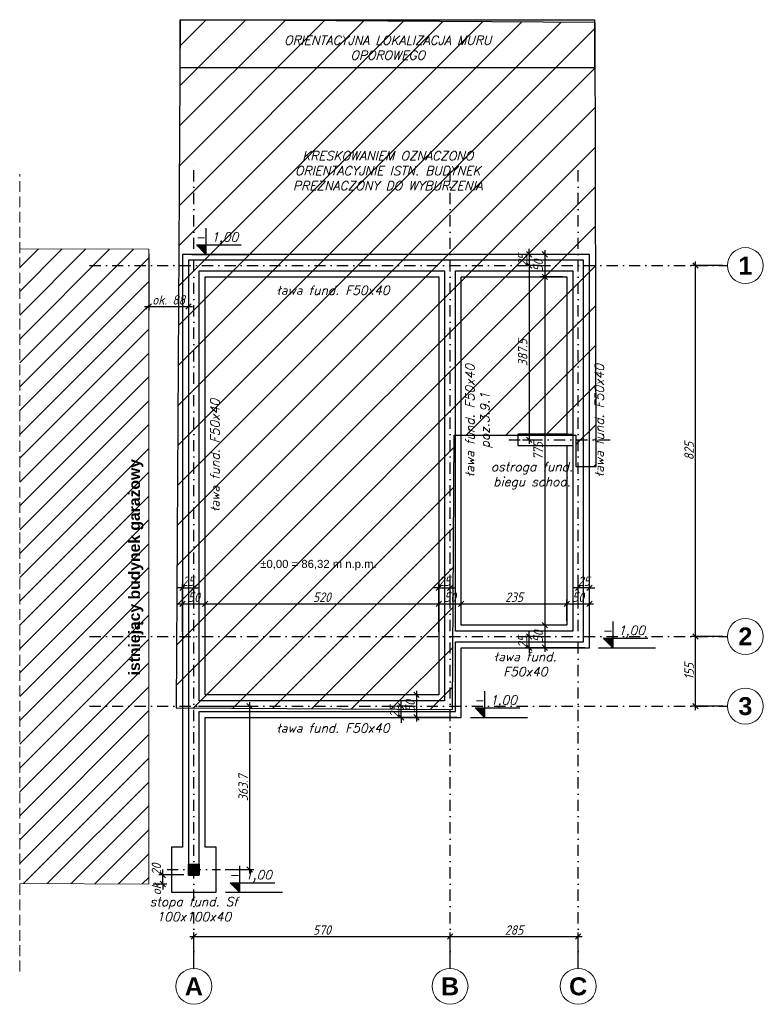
# Model space of a CAD drawing. Header units: millimetres. Extents: x -59549 to 24928, y -40343 to 39139.
# Tile 2 of 27: x -43803 to -27258, y -40343 to -18439. Entities that reach past the tile are written whole.
import ezdxf
from ezdxf.enums import TextEntityAlignment as Align

# ---------------------------------------------------------------- set-up
doc = ezdxf.new("R2010")
doc.units = ezdxf.units.MM
doc.header["$MEASUREMENT"] = 0
for name, pattern in [('DASHDOT', [25.4, 12.7, -6.35, 0, -6.35]), ('DASHDOTX2', [2, 1, -0.5, 0, -0.5]), ('Dot & Dashed', [335.138881, 176.388884, -88.194442, 0, -70.555556]), ('Krawędzie ukryte', [340, 240, -100])]:
    doc.linetypes.add(name, pattern=pattern)
for name, color, linetype in [('0-Projektowane', 7, 'Continuous'), ('k-fundamenty', 5, 'Continuous'), ('k-osie', 1, 'DASHDOT'), ('k-stropy opisy', 2, 'Continuous'), ('k-słupy', 2, 'Continuous'), ('k-wymiary', 1, 'Continuous'), ('k-ściany', 2, 'Continuous')]:
    doc.layers.add(name, color=color, linetype=linetype)
doc.layers.add('Nowe_0_Nr_pióra__1', color=7, linetype='Continuous', lineweight=13)
doc.layers.add('Nowe_299-A Wymiary Opisy_Nr_pióra__46', color=7, linetype='Continuous', lineweight=15)
doc.styles.add('50', font='romans.shx', dxfattribs={"width": 0.85, "oblique": 15, "height": 10})
doc.styles.add('ISO', font='ISOCP.SHX', dxfattribs={"oblique": 15})
doc.styles.add('STYL_AUTOMATYCZNY_1', font='arialbd.ttf')
doc.styles.add('STYL_AUTOMATYCZNY_2', font='arial.ttf')
doc.linetypes.add('X', pattern='A,0,[2,PKP_RZUT PARTERU_24 11 121.Shx,S=0.78395,R=0,X=0,Y=0],-98.777761,0', length=98.777761)
doc.dimstyles.new('ISO 1_100', dxfattribs={"dimtxt": 210, "dimasz": 120, "dimexe": 90, "dimexo": 100, "dimgap": 40, "dimtad": 1, "dimdec": 1, "dimlfac": 0.1, "dimzin": 9, "dimdsep": 46, "dimtxsty": 'ISO', "dimblk": 'OBLIQUE', "dimcen": 0.09, "dimdle": 90, "dimclrd": 1, "dimclre": 1, "dimclrt": 2, "dimadec": 0, "dimazin": 0, "dimtfac": 1, "dimtdec": 1, "dimtix": 1, "dimtmove": 2, "dimatfit": 0, "dimfxl": 1, "dimtolj": 1, "dimtzin": 0, "dimlwd": -1, "dimlwe": -1, "dimarcsym": 0})

# ---------------------------------------------------------------- blocks, each defined once
blk = doc.blocks.new('_Oblique')
at = {"color": 0, "linetype": 'ByBlock', "lineweight": -2, "ltscale": 30}
blk.add_line((-0.5, -0.5), (0.5, 0.5), dxfattribs=at)
blk = doc.blocks.new('*D29')
at = {"layer": 'Defpoints', "color": 0}
for p in [(-34228, -38835), (-39928, -39543), (-34228, -39543)]:
    blk.add_point(p, dxfattribs=at)
at = {"layer": 'k-wymiary', "color": 1}
for p, q in [((-39928, -39443), (-39928, -38745)), ((-34228, -39443), (-34228, -38745)), ((-40018, -38835), (-34138, -38835))]:
    blk.add_line(p, q, dxfattribs=at)
at = {"layer": 'k-wymiary', "color": 1, "xscale": 120, "yscale": 120, "zscale": 120, "rotation": 180}
blk.add_blockref('_Oblique', (-39928, -38835), dxfattribs=at)
at = {"layer": 'k-wymiary', "color": 1, "xscale": 120, "yscale": 120, "zscale": 120}
blk.add_blockref('_Oblique', (-34228, -38835), dxfattribs=at)
at = {"layer": 'k-wymiary', "color": 2, "insert": (-37078, -38690), "char_height": 210, "attachment_point": 5, "style": 'ISO'}
blk.add_mtext('\\A1;570', dxfattribs=at)
blk = doc.blocks.new('*D30')
at = {"layer": 'Defpoints', "color": 0}
for p in [(-31378, -38835), (-34228, -39543), (-31378, -39543)]:
    blk.add_point(p, dxfattribs=at)
at = {"layer": 'k-wymiary', "color": 1}
for p, q in [((-34228, -39443), (-34228, -38745)), ((-31378, -39443), (-31378, -38745)), ((-34318, -38835), (-31288, -38835))]:
    blk.add_line(p, q, dxfattribs=at)
at = {"layer": 'k-wymiary', "color": 1, "xscale": 120, "yscale": 120, "zscale": 120, "rotation": 180}
blk.add_blockref('_Oblique', (-34228, -38835), dxfattribs=at)
at = {"layer": 'k-wymiary', "color": 1, "xscale": 120, "yscale": 120, "zscale": 120}
blk.add_blockref('_Oblique', (-31378, -38835), dxfattribs=at)
at = {"layer": 'k-wymiary', "color": 2, "insert": (-32803, -38690), "char_height": 210, "attachment_point": 5, "style": 'ISO'}
blk.add_mtext('\\A1;285', dxfattribs=at)
blk = doc.blocks.new('*D31')
at = {"layer": 'Defpoints', "color": 0}
for p in [(-28766, -32159), (-28058, -32159), (-28058, -33709)]:
    blk.add_point(p, dxfattribs=at)
at = {"layer": 'k-wymiary', "color": 1}
for p, q in [((-28158, -32159), (-28856, -32159)), ((-28766, -33799), (-28766, -32069)), ((-28158, -33709), (-28856, -33709))]:
    blk.add_line(p, q, dxfattribs=at)
at = {"layer": 'k-wymiary', "color": 1, "xscale": 120, "yscale": 120, "zscale": 120}
for p, rotation in [((-28766, -32159), 90), ((-28766, -33709), 270)]:
    blk.add_blockref('_Oblique', p, dxfattribs=dict(at, rotation=rotation))
at = {"layer": 'k-wymiary', "color": 2, "insert": (-28911, -32934), "char_height": 210, "attachment_point": 5, "rotation": 90, "style": 'ISO'}
blk.add_mtext('\\A1;155', dxfattribs=at)
blk = doc.blocks.new('*D32')
at = {"layer": 'Defpoints', "color": 0}
for p in [(-28766, -23909), (-28058, -23909), (-28058, -32159)]:
    blk.add_point(p, dxfattribs=at)
at = {"layer": 'k-wymiary', "color": 1}
for p, q in [((-28766, -32249), (-28766, -23819)), ((-28158, -23909), (-28856, -23909)), ((-28158, -32159), (-28856, -32159))]:
    blk.add_line(p, q, dxfattribs=at)
at = {"layer": 'k-wymiary', "color": 1, "xscale": 120, "yscale": 120, "zscale": 120}
for p, rotation in [((-28766, -23909), 90), ((-28766, -32159), 270)]:
    blk.add_blockref('_Oblique', p, dxfattribs=dict(at, rotation=rotation))
at = {"layer": 'k-wymiary', "color": 2, "insert": (-28911, -28034), "char_height": 210, "attachment_point": 5, "rotation": 90, "style": 'ISO'}
blk.add_mtext('\\A1;825', dxfattribs=at)
blk = doc.blocks.new('*D33')
at = {"layer": 'Defpoints', "color": 0}
for p in [(-39928, -33709), (-38686, -33709), (-39332, -37346)]:
    blk.add_point(p, dxfattribs=at)
at = {"layer": 'k-wymiary', "color": 1}
for p, q in [((-39828, -33709), (-38596, -33709)), ((-38686, -37436), (-38686, -33619)), ((-39232, -37346), (-38596, -37346))]:
    blk.add_line(p, q, dxfattribs=at)
at = {"layer": 'k-wymiary', "color": 1, "xscale": 120, "yscale": 120, "zscale": 120}
for p, rotation in [((-38686, -33709), 90), ((-38686, -37346), 270)]:
    blk.add_blockref('_Oblique', p, dxfattribs=dict(at, rotation=rotation))
at = {"layer": 'k-wymiary', "color": 2, "insert": (-38831, -35528), "char_height": 210, "attachment_point": 5, "rotation": 90, "style": 'ISO'}
blk.add_mtext('\\A1;363.7', dxfattribs=at)
blk = doc.blocks.new('*D36')
at = {"layer": 'Defpoints', "color": 0}
for p in [(-40933, -37666), (-40616, -37466), (-40048, -37466)]:
    blk.add_point(p, dxfattribs=at)
at = {"layer": 'k-wymiary', "color": 1}
for p, q in [((-40616, -37466), (-40616, -37346)), ((-40833, -37666), (-40526, -37666)), ((-40148, -37466), (-40706, -37466)), ((-40616, -37666), (-40616, -37466)), ((-40616, -37666), (-40616, -37786))]:
    blk.add_line(p, q, dxfattribs=at)
at = {"layer": 'k-wymiary', "color": 1, "xscale": 120, "yscale": 120, "zscale": 120}
for p, rotation in [((-40616, -37466), 270), ((-40616, -37666), 90)]:
    blk.add_blockref('_Oblique', p, dxfattribs=dict(at, rotation=rotation))
at = {"layer": 'k-wymiary', "color": 2, "insert": (-40761, -37566), "char_height": 210, "attachment_point": 5, "rotation": 90, "style": 'ISO'}
blk.add_mtext('\\A1;ok. 20', dxfattribs=at)
blk = doc.blocks.new('*D37')
at = {"layer": 'Defpoints', "color": 0}
for p in [(-40933, -23546), (-40048, -23789), (-40048, -24817)]:
    blk.add_point(p, dxfattribs=at)
at = {"layer": 'k-wymiary', "color": 1}
for p, q in [((-40933, -23646), (-40933, -24907)), ((-40048, -23889), (-40048, -24907)), ((-41023, -24817), (-39958, -24817))]:
    blk.add_line(p, q, dxfattribs=at)
at = {"layer": 'k-wymiary', "color": 1, "xscale": 120, "yscale": 120, "zscale": 120, "rotation": 180}
blk.add_blockref('_Oblique', (-40933, -24817), dxfattribs=at)
at = {"layer": 'k-wymiary', "color": 1, "xscale": 120, "yscale": 120, "zscale": 120}
blk.add_blockref('_Oblique', (-40048, -24817), dxfattribs=at)
at = {"layer": 'k-wymiary', "color": 2, "insert": (-40490, -24672), "char_height": 210, "attachment_point": 5, "style": 'ISO'}
blk.add_mtext('\\A1;ok. 88', dxfattribs=at)
blk = doc.blocks.new('*D38')
at = {"layer": 'Defpoints', "color": 0}
for p in [(-31128, -23659), (-32122, -24159), (-31628, -24159)]:
    blk.add_point(p, dxfattribs=at)
at = {"layer": 'k-wymiary', "color": 1}
for p, q in [((-32122, -23569), (-32122, -24249)), ((-31228, -23659), (-32212, -23659)), ((-31728, -24159), (-32212, -24159))]:
    blk.add_line(p, q, dxfattribs=at)
at = {"layer": 'k-wymiary', "color": 1, "xscale": 120, "yscale": 120, "zscale": 120}
for p, rotation in [((-32122, -23659), 90), ((-32122, -24159), 270)]:
    blk.add_blockref('_Oblique', p, dxfattribs=dict(at, rotation=rotation))
at = {"layer": 'k-wymiary', "color": 2, "insert": (-32267, -23909), "char_height": 210, "attachment_point": 5, "rotation": 90, "style": 'ISO'}
blk.add_mtext('\\A1;50', dxfattribs=at)
blk = doc.blocks.new('*D39')
at = {"layer": 'Defpoints', "color": 0}
for p in [(-31628, -24159), (-32122, -31909), (-31628, -31909)]:
    blk.add_point(p, dxfattribs=at)
at = {"layer": 'k-wymiary', "color": 1}
for p, q in [((-32122, -24069), (-32122, -31999)), ((-31728, -24159), (-32212, -24159)), ((-31728, -31909), (-32212, -31909))]:
    blk.add_line(p, q, dxfattribs=at)
at = {"layer": 'k-wymiary', "color": 1, "xscale": 120, "yscale": 120, "zscale": 120}
for p, rotation in [((-32122, -24159), 90), ((-32122, -31909), 270)]:
    blk.add_blockref('_Oblique', p, dxfattribs=dict(at, rotation=rotation))
at = {"layer": 'k-wymiary', "color": 2, "insert": (-32267, -28034), "char_height": 210, "attachment_point": 5, "rotation": 90, "style": 'ISO'}
blk.add_mtext('\\A1;775', dxfattribs=at)
blk = doc.blocks.new('*D40')
at = {"layer": 'Defpoints', "color": 0}
for p in [(-31628, -31909), (-32122, -32409), (-31128, -32409)]:
    blk.add_point(p, dxfattribs=at)
at = {"layer": 'k-wymiary', "color": 1}
for p, q in [((-31728, -31909), (-32212, -31909)), ((-32122, -31819), (-32122, -32499)), ((-31228, -32409), (-32212, -32409))]:
    blk.add_line(p, q, dxfattribs=at)
at = {"layer": 'k-wymiary', "color": 1, "xscale": 120, "yscale": 120, "zscale": 120}
for p, rotation in [((-32122, -31909), 90), ((-32122, -32409), 270)]:
    blk.add_blockref('_Oblique', p, dxfattribs=dict(at, rotation=rotation))
at = {"layer": 'k-wymiary', "color": 2, "insert": (-32267, -32159), "char_height": 210, "attachment_point": 5, "rotation": 90, "style": 'ISO'}
blk.add_mtext('\\A1;50', dxfattribs=at)
blk = doc.blocks.new('*D41')
at = {"layer": 'Defpoints', "color": 0}
for p in [(-31128, -23659), (-32468, -23909), (-32122, -23909)]:
    blk.add_point(p, dxfattribs=at)
at = {"layer": 'k-wymiary', "color": 1}
for p, q in [((-32468, -23659), (-32468, -23539)), ((-31228, -23659), (-32558, -23659)), ((-32468, -23659), (-32468, -23909)), ((-32222, -23909), (-32558, -23909)), ((-32468, -23909), (-32468, -24029))]:
    blk.add_line(p, q, dxfattribs=at)
at = {"layer": 'k-wymiary', "color": 1, "xscale": 120, "yscale": 120, "zscale": 120}
for p, rotation in [((-32468, -23659), 270), ((-32468, -23909), 90)]:
    blk.add_blockref('_Oblique', p, dxfattribs=dict(at, rotation=rotation))
at = {"layer": 'k-wymiary', "color": 2, "insert": (-32613, -23784), "char_height": 210, "attachment_point": 5, "rotation": 90, "style": 'ISO'}
blk.add_mtext('\\A1;25', dxfattribs=at)
blk = doc.blocks.new('*D42')
at = {"layer": 'Defpoints', "color": 0}
for p in [(-32468, -32159), (-32122, -32159), (-31128, -32409)]:
    blk.add_point(p, dxfattribs=at)
at = {"layer": 'k-wymiary', "color": 1}
for p, q in [((-32222, -32159), (-32558, -32159)), ((-32468, -32159), (-32468, -32039)), ((-32468, -32409), (-32468, -32159)), ((-31228, -32409), (-32558, -32409)), ((-32468, -32409), (-32468, -32529))]:
    blk.add_line(p, q, dxfattribs=at)
at = {"layer": 'k-wymiary', "color": 1, "xscale": 120, "yscale": 120, "zscale": 120}
for p, rotation in [((-32468, -32159), 270), ((-32468, -32409), 90)]:
    blk.add_blockref('_Oblique', p, dxfattribs=dict(at, rotation=rotation))
at = {"layer": 'k-wymiary', "color": 2, "insert": (-32613, -32284), "char_height": 210, "attachment_point": 5, "rotation": 90, "style": 'ISO'}
blk.add_mtext('\\A1;25', dxfattribs=at)
blk = doc.blocks.new('*D43')
at = {"layer": 'Defpoints', "color": 0}
for p in [(-39678, -31431), (-40178, -32159), (-39678, -32159)]:
    blk.add_point(p, dxfattribs=at)
at = {"layer": 'k-wymiary', "color": 1}
for p, q in [((-40268, -31431), (-39588, -31431)), ((-40178, -32059), (-40178, -31341)), ((-39678, -32059), (-39678, -31341))]:
    blk.add_line(p, q, dxfattribs=at)
at = {"layer": 'k-wymiary', "color": 1, "xscale": 120, "yscale": 120, "zscale": 120, "rotation": 180}
blk.add_blockref('_Oblique', (-40178, -31431), dxfattribs=at)
at = {"layer": 'k-wymiary', "color": 1, "xscale": 120, "yscale": 120, "zscale": 120}
blk.add_blockref('_Oblique', (-39678, -31431), dxfattribs=at)
at = {"layer": 'k-wymiary', "color": 2, "insert": (-39928, -31286), "char_height": 210, "attachment_point": 5, "style": 'ISO'}
blk.add_mtext('\\A1;50', dxfattribs=at)
blk = doc.blocks.new('*D44')
at = {"layer": 'Defpoints', "color": 0}
for p in [(-34478, -31431), (-39678, -32159), (-34478, -32159)]:
    blk.add_point(p, dxfattribs=at)
at = {"layer": 'k-wymiary', "color": 1}
for p, q in [((-39768, -31431), (-34388, -31431)), ((-39678, -32059), (-39678, -31341)), ((-34478, -32059), (-34478, -31341))]:
    blk.add_line(p, q, dxfattribs=at)
at = {"layer": 'k-wymiary', "color": 1, "xscale": 120, "yscale": 120, "zscale": 120, "rotation": 180}
blk.add_blockref('_Oblique', (-39678, -31431), dxfattribs=at)
at = {"layer": 'k-wymiary', "color": 1, "xscale": 120, "yscale": 120, "zscale": 120}
blk.add_blockref('_Oblique', (-34478, -31431), dxfattribs=at)
at = {"layer": 'k-wymiary', "color": 2, "insert": (-37078, -31286), "char_height": 210, "attachment_point": 5, "style": 'ISO'}
blk.add_mtext('\\A1;520', dxfattribs=at)
blk = doc.blocks.new('*D45')
at = {"layer": 'Defpoints', "color": 0}
for p in [(-33978, -31431), (-33978, -31909), (-34478, -32159)]:
    blk.add_point(p, dxfattribs=at)
at = {"layer": 'k-wymiary', "color": 1}
for p, q in [((-34568, -31431), (-33888, -31431)), ((-34478, -32059), (-34478, -31341)), ((-33978, -31809), (-33978, -31341))]:
    blk.add_line(p, q, dxfattribs=at)
at = {"layer": 'k-wymiary', "color": 1, "xscale": 120, "yscale": 120, "zscale": 120, "rotation": 180}
blk.add_blockref('_Oblique', (-34478, -31431), dxfattribs=at)
at = {"layer": 'k-wymiary', "color": 1, "xscale": 120, "yscale": 120, "zscale": 120}
blk.add_blockref('_Oblique', (-33978, -31431), dxfattribs=at)
at = {"layer": 'k-wymiary', "color": 2, "insert": (-34228, -31286), "char_height": 210, "attachment_point": 5, "style": 'ISO'}
blk.add_mtext('\\A1;50', dxfattribs=at)
blk = doc.blocks.new('*D46')
at = {"layer": 'Defpoints', "color": 0}
for p in [(-31628, -31431), (-33978, -31909), (-31628, -31909)]:
    blk.add_point(p, dxfattribs=at)
at = {"layer": 'k-wymiary', "color": 1}
for p, q in [((-34068, -31431), (-31538, -31431)), ((-33978, -31809), (-33978, -31341)), ((-31628, -31809), (-31628, -31341))]:
    blk.add_line(p, q, dxfattribs=at)
at = {"layer": 'k-wymiary', "color": 1, "xscale": 120, "yscale": 120, "zscale": 120, "rotation": 180}
blk.add_blockref('_Oblique', (-33978, -31431), dxfattribs=at)
at = {"layer": 'k-wymiary', "color": 1, "xscale": 120, "yscale": 120, "zscale": 120}
blk.add_blockref('_Oblique', (-31628, -31431), dxfattribs=at)
at = {"layer": 'k-wymiary', "color": 2, "insert": (-32803, -31286), "char_height": 210, "attachment_point": 5, "style": 'ISO'}
blk.add_mtext('\\A1;235', dxfattribs=at)
blk = doc.blocks.new('*D47')
at = {"layer": 'Defpoints', "color": 0}
for p in [(-31128, -31431), (-31628, -31909), (-31128, -32409)]:
    blk.add_point(p, dxfattribs=at)
at = {"layer": 'k-wymiary', "color": 1}
for p, q in [((-31718, -31431), (-31038, -31431)), ((-31628, -31809), (-31628, -31341)), ((-31128, -32309), (-31128, -31341))]:
    blk.add_line(p, q, dxfattribs=at)
at = {"layer": 'k-wymiary', "color": 1, "xscale": 120, "yscale": 120, "zscale": 120, "rotation": 180}
blk.add_blockref('_Oblique', (-31628, -31431), dxfattribs=at)
at = {"layer": 'k-wymiary', "color": 1, "xscale": 120, "yscale": 120, "zscale": 120}
blk.add_blockref('_Oblique', (-31128, -31431), dxfattribs=at)
at = {"layer": 'k-wymiary', "color": 2, "insert": (-31378, -31286), "char_height": 210, "attachment_point": 5, "style": 'ISO'}
blk.add_mtext('\\A1;50', dxfattribs=at)
blk = doc.blocks.new('*D48')
at = {"layer": 'Defpoints', "color": 0}
for p in [(-39928, -31076), (-39928, -31431), (-40178, -32159)]:
    blk.add_point(p, dxfattribs=at)
at = {"layer": 'k-wymiary', "color": 1}
for p, q in [((-40178, -31076), (-40298, -31076)), ((-40178, -32059), (-40178, -30986)), ((-40178, -31076), (-39928, -31076)), ((-39928, -31331), (-39928, -30986)), ((-39928, -31076), (-39808, -31076))]:
    blk.add_line(p, q, dxfattribs=at)
at = {"layer": 'k-wymiary', "color": 1, "xscale": 120, "yscale": 120, "zscale": 120}
blk.add_blockref('_Oblique', (-40178, -31076), dxfattribs=at)
at = {"layer": 'k-wymiary', "color": 1, "xscale": 120, "yscale": 120, "zscale": 120, "rotation": 180}
blk.add_blockref('_Oblique', (-39928, -31076), dxfattribs=at)
at = {"layer": 'k-wymiary', "color": 2, "insert": (-40053, -30931), "char_height": 210, "attachment_point": 5, "style": 'ISO'}
blk.add_mtext('\\A1;25', dxfattribs=at)
blk = doc.blocks.new('*D49')
at = {"layer": 'Defpoints', "color": 0}
for p in [(-34228, -31076), (-34228, -31431), (-34478, -32159)]:
    blk.add_point(p, dxfattribs=at)
at = {"layer": 'k-wymiary', "color": 1}
for p, q in [((-34478, -31076), (-34598, -31076)), ((-34478, -32059), (-34478, -30986)), ((-34478, -31076), (-34228, -31076)), ((-34228, -31331), (-34228, -30986)), ((-34228, -31076), (-34108, -31076))]:
    blk.add_line(p, q, dxfattribs=at)
at = {"layer": 'k-wymiary', "color": 1, "xscale": 120, "yscale": 120, "zscale": 120}
blk.add_blockref('_Oblique', (-34478, -31076), dxfattribs=at)
at = {"layer": 'k-wymiary', "color": 1, "xscale": 120, "yscale": 120, "zscale": 120, "rotation": 180}
blk.add_blockref('_Oblique', (-34228, -31076), dxfattribs=at)
at = {"layer": 'k-wymiary', "color": 2, "insert": (-34353, -30931), "char_height": 210, "attachment_point": 5, "style": 'ISO'}
blk.add_mtext('\\A1;25', dxfattribs=at)
blk = doc.blocks.new('*D50')
at = {"layer": 'Defpoints', "color": 0}
for p in [(-31378, -31076), (-31378, -31431), (-31128, -32159)]:
    blk.add_point(p, dxfattribs=at)
at = {"layer": 'k-wymiary', "color": 1}
for p, q in [((-31378, -31076), (-31498, -31076)), ((-31378, -31331), (-31378, -30986)), ((-31128, -31076), (-31378, -31076)), ((-31128, -32059), (-31128, -30986)), ((-31128, -31076), (-31008, -31076))]:
    blk.add_line(p, q, dxfattribs=at)
at = {"layer": 'k-wymiary', "color": 1, "xscale": 120, "yscale": 120, "zscale": 120}
blk.add_blockref('_Oblique', (-31378, -31076), dxfattribs=at)
at = {"layer": 'k-wymiary', "color": 1, "xscale": 120, "yscale": 120, "zscale": 120, "rotation": 180}
blk.add_blockref('_Oblique', (-31128, -31076), dxfattribs=at)
at = {"layer": 'k-wymiary', "color": 2, "insert": (-31253, -30931), "char_height": 210, "attachment_point": 5, "style": 'ISO'}
blk.add_mtext('\\A1;25', dxfattribs=at)
blk = doc.blocks.new('*D52')
at = {"layer": 'Defpoints', "color": 0}
for p in [(-34478, -33459), (-34972, -33959), (-33978, -33959)]:
    blk.add_point(p, dxfattribs=at)
at = {"layer": 'k-wymiary', "color": 1}
for p, q in [((-34578, -33459), (-35062, -33459)), ((-34972, -33369), (-34972, -34049)), ((-34078, -33959), (-35062, -33959))]:
    blk.add_line(p, q, dxfattribs=at)
at = {"layer": 'k-wymiary', "color": 1, "xscale": 120, "yscale": 120, "zscale": 120}
for p, rotation in [((-34972, -33459), 90), ((-34972, -33959), 270)]:
    blk.add_blockref('_Oblique', p, dxfattribs=dict(at, rotation=rotation))
at = {"layer": 'k-wymiary', "color": 2, "insert": (-35117, -33709), "char_height": 210, "attachment_point": 5, "rotation": 90, "style": 'ISO'}
blk.add_mtext('\\A1;50', dxfattribs=at)
blk = doc.blocks.new('*D51')
at = {"layer": 'Defpoints', "color": 0}
for p in [(-35318, -33709), (-34972, -33709), (-33978, -33959)]:
    blk.add_point(p, dxfattribs=at)
at = {"layer": 'k-wymiary', "color": 1}
for p, q in [((-35072, -33709), (-35408, -33709)), ((-35318, -33709), (-35318, -33589)), ((-35318, -33959), (-35318, -33709)), ((-34078, -33959), (-35408, -33959)), ((-35318, -33959), (-35318, -34079))]:
    blk.add_line(p, q, dxfattribs=at)
at = {"layer": 'k-wymiary', "color": 1, "xscale": 120, "yscale": 120, "zscale": 120}
for p, rotation in [((-35318, -33709), 270), ((-35318, -33959), 90)]:
    blk.add_blockref('_Oblique', p, dxfattribs=dict(at, rotation=rotation))
at = {"layer": 'k-wymiary', "color": 2, "insert": (-35463, -33834), "char_height": 210, "attachment_point": 5, "rotation": 90, "style": 'ISO'}
blk.add_mtext('\\A1;25', dxfattribs=at)
blk = doc.blocks.new('*D53')
at = {"layer": 'Defpoints', "color": 0}
for p in [(-32468, -23909), (-32718, -27785), (-32468, -27785)]:
    blk.add_point(p, dxfattribs=at)
at = {"layer": 'k-wymiary', "color": 1}
for p, q in [((-32468, -23819), (-32468, -27875)), ((-32568, -23909), (-32558, -23909)), ((-32618, -27785), (-32378, -27785))]:
    blk.add_line(p, q, dxfattribs=at)
at = {"layer": 'k-wymiary', "color": 1, "xscale": 120, "yscale": 120, "zscale": 120}
for p, rotation in [((-32468, -23909), 90), ((-32468, -27785), 270)]:
    blk.add_blockref('_Oblique', p, dxfattribs=dict(at, rotation=rotation))
at = {"layer": 'k-wymiary', "color": 2, "insert": (-32613, -25847), "char_height": 210, "attachment_point": 5, "rotation": 90, "style": 'ISO'}
blk.add_mtext('\\A1;387.5', dxfattribs=at)

msp = doc.modelspace()

# ---------------------------------------------------------------- hatches: boundary and pattern name
at = {"layer": '0-Projektowane'}
h = msp.add_hatch(dxfattribs=at)
h.set_pattern_fill('ANSI31', color=1, scale=5000, style=0)
h.paths.add_polyline_path([(-40232.79, -18439.08), (-40318.58, -33748.24), (-34170.06, -33782.7), (-34135.87, -27682.48), (-31427.18, -27682.48), (-31427.18, -28378.83), (-30977.2, -28378.83), (-31002.06, -18500.26)])
at = {"layer": 'k-fundamenty'}
for points in [[(-39659.72, -23659.18), (-39659.72, -23450.71), (-39868.2, -23450.71)], [(-30609.72, -32409.18), (-30609.72, -32200.71), (-30818.2, -32200.71)], [(-33459.72, -33959.18), (-33459.72, -33750.71), (-33668.2, -33750.71)], [(-38909.72, -37846.31), (-38909.72, -37637.84), (-39118.2, -37637.84)]]:
    msp.add_hatch(color=1, dxfattribs=at).paths.add_polyline_path(points)
at = {"layer": 'k-słupy'}
msp.add_hatch(color=256, dxfattribs=at).paths.add_polyline_path([(-39808.27, -37466.31), (-40048.27, -37466.31), (-40048.27, -37226.31), (-39808.27, -37226.31)])
at = {"layer": 'k-wymiary'}
h = msp.add_hatch(dxfattribs=at)
h.set_pattern_fill('ANSI31', color=1, scale=3000, style=0)
h.set_pattern_definition([(45, (0, -30000), (-265.165, 265.165), [])])
h.paths.add_polyline_path([(-40932.68, -23545.71), (-43803.19, -23533.94), (-43803.19, -37656.35), (-40932.68, -37666.31)])
h.paths.add_polyline_path([(-41440.39, -33073.57), (-41440.39, -28165.66), (-40987.62, -28165.66), (-40987.62, -33073.57)], flags=24)

# ---------------------------------------------------------------- linework, layer by layer
at = {"layer": '0-Projektowane', "color": 1, "linetype": 'X', "lineweight": 25, "ltscale": 0.1}
msp.add_lwpolyline([(-40232.79, -18439.08), (-40318.58, -33748.24), (-34170.06, -33782.7), (-34135.87, -27682.48), (-31427.18, -27682.48), (-31427.18, -28378.83), (-30977.2, -28378.83), (-31002.06, -18500.26)], close=True, dxfattribs=at)
at = {"layer": '0-Projektowane', "color": 4}
msp.add_lwpolyline([(-40232.79, -18439.08), (-31013.64, -18439.08), (-31013.64, -19507.51), (-40232.79, -19507.51)], close=True, dxfattribs=at)
at = {"layer": 'k-fundamenty', "color": 1}
for p, q in [((-39974.94, -23659.18), (-38704.05, -23659.18)), ((-30924.94, -32409.18), (-29654.05, -32409.18)), ((-33774.94, -33959.18), (-32504.05, -33959.18)), ((-39224.94, -37846.31), (-37954.05, -37846.31))]:
    msp.add_line(p, q, dxfattribs=at)
for points in [[(-39659.72, -23078.43), (-39659.72, -23659.18), (-39868.2, -23450.71), (-38873.86, -23450.71)], [(-30609.72, -31828.43), (-30609.72, -32409.18), (-30818.2, -32200.71), (-29823.86, -32200.71)], [(-33459.72, -33378.43), (-33459.72, -33959.18), (-33668.2, -33750.71), (-32673.86, -33750.71)], [(-38909.72, -37265.56), (-38909.72, -37846.31), (-39118.2, -37637.84), (-38123.86, -37637.84)]]:
    msp.add_lwpolyline(points, dxfattribs=at)
at = {"layer": 'k-fundamenty'}
for points in [[(-39678.27, -36846.31), (-39678.27, -33959.18), (-33978.27, -33959.18), (-33978.27, -32409.18), (-31128.27, -32409.18), (-31128.27, -23659.18), (-40178.27, -23659.18), (-40178.27, -36846.31)], [(-31628.27, -27909.58), (-31628.27, -31909.18), (-33978.27, -31909.18), (-33978.27, -24159.18), (-31628.27, -24159.18), (-31628.27, -27659.58)], [(-31628.27, -27659.58), (-32718.27, -27659.58), (-32718.27, -27909.58), (-31628.27, -27909.58)], [(-40178.27, -36846.31), (-40428.27, -36846.31), (-40428.27, -37846.31), (-39428.27, -37846.31), (-39428.27, -36846.31), (-39678.27, -36846.31)]]:
    msp.add_lwpolyline(points, dxfattribs=at)
msp.add_lwpolyline([(-34478.27, -33459.18), (-39678.27, -33459.18), (-39678.27, -24159.18), (-34478.27, -24159.18)], close=True, dxfattribs=at)
at = {"layer": 'k-osie', "linetype": 'DASHDOTX2', "ltscale": 250}
for p, q in [((-39928.27, -39542.55), (-39928.27, -21589.18)), ((-34228.27, -39542.55), (-34228.27, -21589.18)), ((-31378.27, -39542.55), (-31378.27, -21589.18)), ((-42248.27, -23909.18), (-28058.27, -23909.18)), ((-32918.34, -27784.58), (-30631.96, -27784.58)), ((-42248.27, -32159.18), (-28058.27, -32159.18)), ((-42248.27, -33709.18), (-28058.27, -33709.18)), ((-40524.08, -37346.31), (-39332.46, -37346.31))]:
    msp.add_line(p, q, dxfattribs=at)
at = {"layer": 'k-osie', "linetype": 'Krawędzie ukryte', "lineweight": 13}
msp.add_line((-43803.19, -39609.93), (-43803.19, -21873.58), dxfattribs=at)
at = {"layer": 'k-osie', "linetype": 'Continuous', "lineweight": 13, "flags": 128}
msp.add_lwpolyline([(-43803.19, -37656.35), (-40932.68, -37666.31), (-40932.68, -23545.71), (-43803.19, -23533.94)], dxfattribs=at)
at = {"layer": 'k-osie', "color": 3, "linetype": 'Continuous', "lineweight": 13}
for centre in [(-27658.27, -23909.18), (-27658.27, -32159.18), (-27658.27, -33709.18), (-39928.27, -39942.55), (-34228.27, -39942.55), (-31378.27, -39942.55)]:
    msp.add_circle(centre, 400, dxfattribs=at)
at = {"layer": 'k-słupy'}
msp.add_lwpolyline([(-39808.27, -37466.31), (-40048.27, -37466.31), (-40048.27, -37226.31), (-39808.27, -37226.31)], close=True, dxfattribs=at)
at = {"layer": 'k-ściany', "color": 1}
for p, q in [((-32718.27, -27659.58), (-32718.27, -27909.58)), ((-32718.27, -27659.58), (-31498.27, -27659.58)), ((-32718.27, -27909.58), (-31498.27, -27909.58)), ((-32718.27, -27909.58), (-31498.27, -27909.58))]:
    msp.add_line(p, q, dxfattribs=at)
for points in [[(-31258.27, -23789.18), (-40048.27, -23789.18), (-40048.27, -37466.31), (-39808.27, -37466.31), (-39808.27, -33829.18), (-34108.27, -33829.18), (-34108.27, -32279.18), (-31258.27, -32279.18), (-31258.27, -23789.18)], [(-34348.27, -33589.18), (-39808.27, -33589.18), (-39808.27, -24029.18), (-34348.27, -24029.18), (-34348.27, -33589.18)], [(-34108.27, -32039.18), (-34108.27, -24029.18), (-31498.27, -24029.18), (-31498.27, -32039.18), (-34108.27, -32039.18)]]:
    msp.add_lwpolyline(points, dxfattribs=at)

# ---------------------------------------------------------------- texts
at = {"layer": 'k-fundamenty', "color": 2, "linetype": 'Dot & Dashed', "ltscale": 1.5, "char_height": 200, "width": 2890.3526, "attachment_point": 5, "style": '50'}
for insert in [(-39420.02, -23304.75), (-30370.02, -32054.75), (-33220.02, -33604.75), (-38670.02, -37491.88)]:
    msp.add_mtext('{\\W1;- 1,00}', dxfattribs=dict(at, insert=insert))
at = {"layer": 'k-fundamenty', "color": 2, "insert": (-39928.27, -38493.45), "char_height": 200, "width": 2385.0954, "attachment_point": 8, "style": '50'}
msp.add_mtext('{\\W1;stopa fund. Sf 100x100x40}', dxfattribs=at)
at = {"layer": 'k-osie', "color": 7, "lineweight": 13, "style": 'STYL_AUTOMATYCZNY_1'}
for tag, text, p in [('1', '1', (-27658.27, -23709.18)), ('2', '2', (-27658.27, -31959.18)), ('3', '3', (-27658.27, -33509.18))]:
    msp.add_attdef(tag, text=text, height=400, dxfattribs=at).set_placement(p, align=Align.TOP_CENTER)
for tag, text, p in [('A', 'A', (-39928.27, -39742.55)), ('B', 'B', (-34228.27, -39742.55)), ('C', 'C', (-31378.27, -39742.55))]:
    msp.add_attdef(tag, text=text, height=400, rotation=360, dxfattribs=at).set_placement(p, align=Align.TOP_CENTER)
at = {"layer": 'k-stropy opisy', "color": 2, "linetype": 'Dot & Dashed', "ltscale": 1.5, "char_height": 200, "attachment_point": 5, "style": '50'}
for s, insert, width in [('{\\W1;ORIENTACYJNA LOKALIZACJA MURU OPOROWEGO }', (-35613.67, -19061.73), 5521.1431), ('{\\W1;KRESKOWANIEM OZNACZONO ORIENTACYJNIE ISTN. BUDYNEK PREZNACZONY DO WYBURZENIA }', (-35613.67, -21800.33), 5521.1431), ('{\\W1;ława fund. F50x40 }', (-36828.27, -24457.91), 3091.958), ('{\\W1;ostroga fund.\\Pbiegu schod.}', (-32406.56, -28584.23), 3091.958), ('{\\W1;ława fund.\\PF50x40 }', (-32553.27, -32776.44), 3091.958), ('{\\W1;ława fund. F50x40 }', (-36828.27, -34198.76), 3091.958)]:
    msp.add_mtext(s, dxfattribs=dict(at, insert=insert, width=width))
at = {"layer": 'k-stropy opisy', "color": 2, "linetype": 'Dot & Dashed', "ltscale": 1.5, "char_height": 200, "width": 3091.958, "attachment_point": 5, "rotation": 90, "style": '50'}
for s, insert in [('{\\W1;ława fund. F50x40 poz.3.9.1}', (-33586.95, -27354.01)), ('{\\W1;ława fund. F50x40 }', (-30906.33, -27354.01)), ('{\\W1;ława fund. F50x40 }', (-39456.33, -28129.01))]:
    msp.add_mtext(s, dxfattribs=dict(at, insert=insert))
at = {"layer": 'Nowe_0_Nr_pióra__1', "color": 7, "linetype": 'Continuous', "lineweight": 13, "insert": (-41050.12, -30619.62), "char_height": 250, "attachment_point": 8, "rotation": 90, "style": 'STYL_AUTOMATYCZNY_1'}
msp.add_mtext('\\A1;istniejący budynek garażowy', dxfattribs=at)
at = {"layer": 'Nowe_299-A Wymiary Opisy_Nr_pióra__46', "color": 7, "lineweight": 15, "insert": (-38450.88, -30690.21), "char_height": 180, "attachment_point": 7, "style": 'STYL_AUTOMATYCZNY_2'}
msp.add_mtext('\\A1;±0,00 = 86,32 m n.p.m.', dxfattribs=at)

# ---------------------------------------------------------------- dimensions: what is measured, and where the dimension line sits
at = {"layer": 'k-wymiary', "color": 1}
dim = msp.add_linear_dim(base=(-40048.27, -24817.03), p1=(-40932.68, -23545.71), p2=(-40048.27, -23789.18), dimstyle='ISO 1_100', override={"dimdec": 0, "dimpost": 'ok. <>'}, dxfattribs=at)
dim.commit()
dim.dimension.update_dxf_attribs({"geometry": '*D37', "text_midpoint": (-40490.47, -24672.03)})
for base, p1, p2, angle, picture, middle in [((-32467.5, -23909.18), (-31128.27, -23659.18), (-32121.99, -23909.18), 90, '*D41', (-32612.52, -23784.18)), ((-32121.99, -24159.18), (-31128.27, -23659.18), (-31628.27, -24159.18), 90, '*D38', (-32266.99, -23909.18)), ((-32467.5, -27784.58), (-32467.5, -23909.18), (-32718.27, -27784.58), 90, '*D53', (-32612.5, -25846.88)), ((-32121.99, -31909.18), (-31628.27, -24159.18), (-31628.27, -31909.18), 90, '*D39', (-32266.99, -28034.18)), ((-31378.27, -31075.72), (-31128.27, -32159.18), (-31378.27, -31430.91), 180, '*D50', (-31253.27, -30930.7)), ((-32121.99, -32409.18), (-31628.27, -31909.18), (-31128.27, -32409.18), 90, '*D40', (-32266.99, -32159.18)), ((-32467.5, -32159.18), (-31128.27, -32409.18), (-32121.99, -32159.18), 270, '*D42', (-32612.52, -32284.18)), ((-34971.99, -33959.18), (-34478.27, -33459.18), (-33978.27, -33959.18), 90, '*D52', (-35116.99, -33709.18)), ((-35317.5, -33709.18), (-33978.27, -33959.18), (-34971.99, -33709.18), 270, '*D51', (-35462.52, -33834.18))]:
    dim = msp.add_linear_dim(base=base, p1=p1, p2=p2, angle=angle, dimstyle='ISO 1_100', dxfattribs=at)
    dim.commit()
    dim.dimension.update_dxf_attribs({"geometry": picture, "text_midpoint": middle})
at = {"layer": 'k-wymiary'}
for base, p1, p2, picture, middle in [((-28766.19, -23909.18), (-28058.27, -32159.18), (-28058.27, -23909.18), '*D32', (-28911.21, -28034.18)), ((-28766.19, -32159.18), (-28058.27, -33709.18), (-28058.27, -32159.18), '*D31', (-28911.19, -32934.18)), ((-38685.95, -33709.18), (-39332.46, -37346.31), (-39928.27, -33709.18), '*D33', (-38830.95, -35527.75))]:
    dim = msp.add_linear_dim(base=base, p1=p1, p2=p2, angle=90, dimstyle='ISO 1_100', dxfattribs=at)
    dim.commit()
    dim.dimension.update_dxf_attribs({"geometry": picture, "text_midpoint": middle})
at = {"layer": 'k-wymiary', "color": 1}
for base, p1, p2, picture, middle in [((-39928.27, -31075.72), (-40178.27, -32159.18), (-39928.27, -31430.91), '*D48', (-40053.27, -30930.7)), ((-34228.27, -31075.72), (-34478.27, -32159.18), (-34228.27, -31430.91), '*D49', (-34353.27, -30930.7)), ((-39678.27, -31430.91), (-40178.27, -32159.18), (-39678.27, -32159.18), '*D43', (-39928.27, -31285.91)), ((-34478.27, -31430.91), (-39678.27, -32159.18), (-34478.27, -32159.18), '*D44', (-37078.27, -31285.89)), ((-33978.27, -31430.91), (-34478.27, -32159.18), (-33978.27, -31909.18), '*D45', (-34228.27, -31285.91)), ((-31628.27, -31430.91), (-33978.27, -31909.18), (-31628.27, -31909.18), '*D46', (-32803.27, -31285.89)), ((-31128.27, -31430.91), (-31628.27, -31909.18), (-31128.27, -32409.18), '*D47', (-31378.27, -31285.91))]:
    dim = msp.add_linear_dim(base=base, p1=p1, p2=p2, dimstyle='ISO 1_100', dxfattribs=at)
    dim.commit()
    dim.dimension.update_dxf_attribs({"geometry": picture, "text_midpoint": middle})
dim = msp.add_linear_dim(base=(-40616.29, -37466.31), p1=(-40932.68, -37666.31), p2=(-40048.27, -37466.31), angle=90, dimstyle='ISO 1_100', override={"dimpost": 'ok. <>'}, dxfattribs=at)
dim.commit()
dim.dimension.update_dxf_attribs({"geometry": '*D36', "text_midpoint": (-40761.31, -37566.31)})
at = {"layer": 'k-wymiary'}
for base, p1, p2, picture, middle in [((-34228.27, -38834.63), (-39928.27, -39542.55), (-34228.27, -39542.55), '*D29', (-37078.27, -38689.63)), ((-31378.27, -38834.63), (-34228.27, -39542.55), (-31378.27, -39542.55), '*D30', (-32803.27, -38689.61))]:
    dim = msp.add_linear_dim(base=base, p1=p1, p2=p2, dimstyle='ISO 1_100', dxfattribs=at)
    dim.commit()
    dim.dimension.update_dxf_attribs({"geometry": picture, "text_midpoint": middle})

doc.saveas('drawing.dxf')
